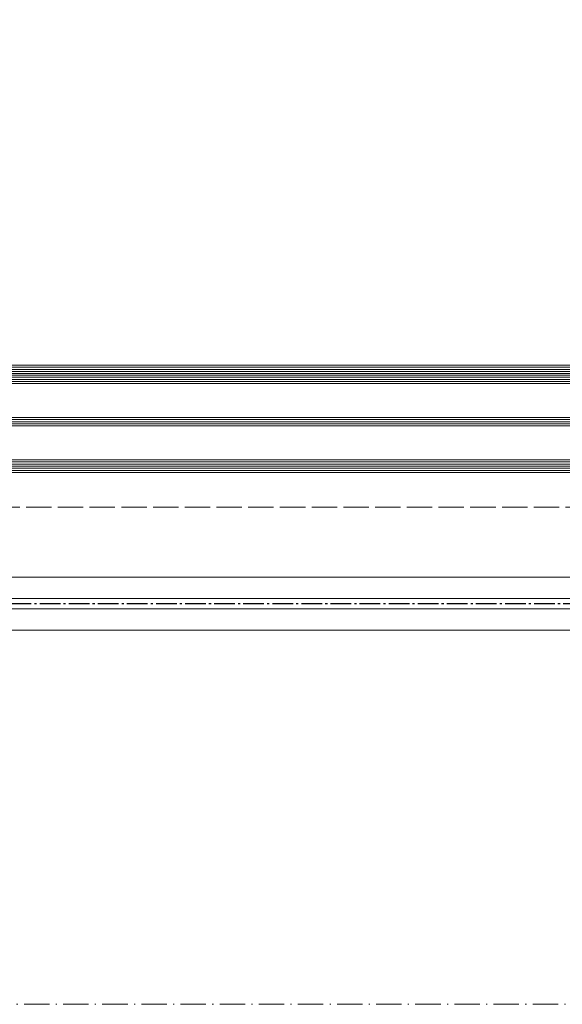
# Model space of a CAD drawing. Header units: inches. Extents: x -96941 to 10978768, y -673 to 1070890.
# Tile 94 of 256: x 58085 to 58341, y 3380 to 3846. Entities that reach past the tile are written whole.
import ezdxf

# ---------------------------------------------------------------- set-up
doc = ezdxf.new("R2010")
doc.units = ezdxf.units.IN
for name, pattern in [('ACAD_ISO02W100', [15, 12, -3]), ('ACAD_ISO10W100', [18.5, 12, -3, 0.5, -3]), ('AM_DIN_G_W050', [13.75, 9.75, -1.5, 1, -1.5])]:
    doc.linetypes.add(name, pattern=pattern)
for name, color, linetype, lineweight in [('!_A_01_TENKÁ', 8, 'Continuous', 13), ('!_A_03_ČIARKOVANÁ', 41, 'ACAD_ISO02W100', 13), ('!_A_04_BODKOČIARKOVANÁ', 30, 'ACAD_ISO10W100', 13), ('_MB_kreskowanie_szklo_0.09', 157, 'Continuous', 9), ('_MB_szklo_0.15', 142, 'Continuous', 15), ('AM_7', 4, 'AM_DIN_G_W050', 25)]:
    doc.layers.add(name, color=color, linetype=linetype, lineweight=lineweight)

# ---------------------------------------------------------------- blocks, each defined once
blk = doc.blocks.new('*U620')
at = {"layer": '_MB_kreskowanie_szklo_0.09'}
for points in [[(0, -1), (738, -1)], [(0, -2), (738, -2)], [(0, -3), (738, -3)], [(0, -4), (738, -4)], [(0, -5), (738, -5)], [(0, -23), (738, -23)], [(0, -24), (738, -24)], [(0, -25), (738, -25)], [(0, -43), (738, -43)], [(0, -44), (738, -44)], [(0, -45), (738, -45)], [(0, -47.76), (738, -47.76)], [(0, -48.76), (738, -48.76)], [(0, -49.76), (738, -49.76)]]:
    blk.add_lwpolyline(points, dxfattribs=at)
at = {"layer": '_MB_szklo_0.15'}
for points in [[(738, 0), (0, 0), (0, -6), (738, -6)], [(738, -22), (0, -22), (0, -26), (738, -26)], [(738, -42), (0, -42), (0, -46), (738, -46)], [(738, -46), (0, -46), (0, -46.76), (738, -46.76)], [(738, -46.76), (0, -46.76), (0, -50.76), (738, -50.76)]]:
    blk.add_lwpolyline(points, dxfattribs=at)

msp = doc.modelspace()

# ---------------------------------------------------------------- linework, layer by layer
at = {"layer": '!_A_01_TENKÁ', "color": 14, "true_color": 0xa30000}
for p, q in [((59671.407, 3582.246), (55814.477, 3582.246)), ((55814.477, 3572.246), (59671.407, 3572.246)), ((59671.407, 3567.246), (55814.477, 3567.246)), ((55814.477, 3557.246), (59671.407, 3557.246))]:
    msp.add_line(p, q, dxfattribs=at)
at = {"layer": '!_A_03_ČIARKOVANÁ', "color": 14, "true_color": 0xa30000}
msp.add_lwpolyline([(55657.735, 3615.404), (71960.735, 3615.404)], dxfattribs=at)
at = {"layer": '!_A_03_ČIARKOVANÁ', "color": 14, "ltscale": 0.5, "true_color": 0xa30000}
msp.add_arc((57833.485, 3709.244), 911.75, 0, 90, dxfattribs=at)
at = {"layer": '!_A_04_BODKOČIARKOVANÁ', "color": 14, "true_color": 0xa30000}
msp.add_lwpolyline([(72195.735, 5943.404), (72195.735, 3380.404), (55642.735, 3380.404)], dxfattribs=at)
at = {"layer": 'AM_7', "color": 14, "true_color": 0xa30000}
msp.add_line((59671.407, 3569.746), (55790.777, 3569.746), dxfattribs=at)

# ---------------------------------------------------------------- block references
at = {"color": 14, "true_color": 0xa30000, "xscale": -1, "rotation": 180}
msp.add_blockref('*U620', (57893.735, 3631.744), dxfattribs=at)

doc.saveas('drawing.dxf')
